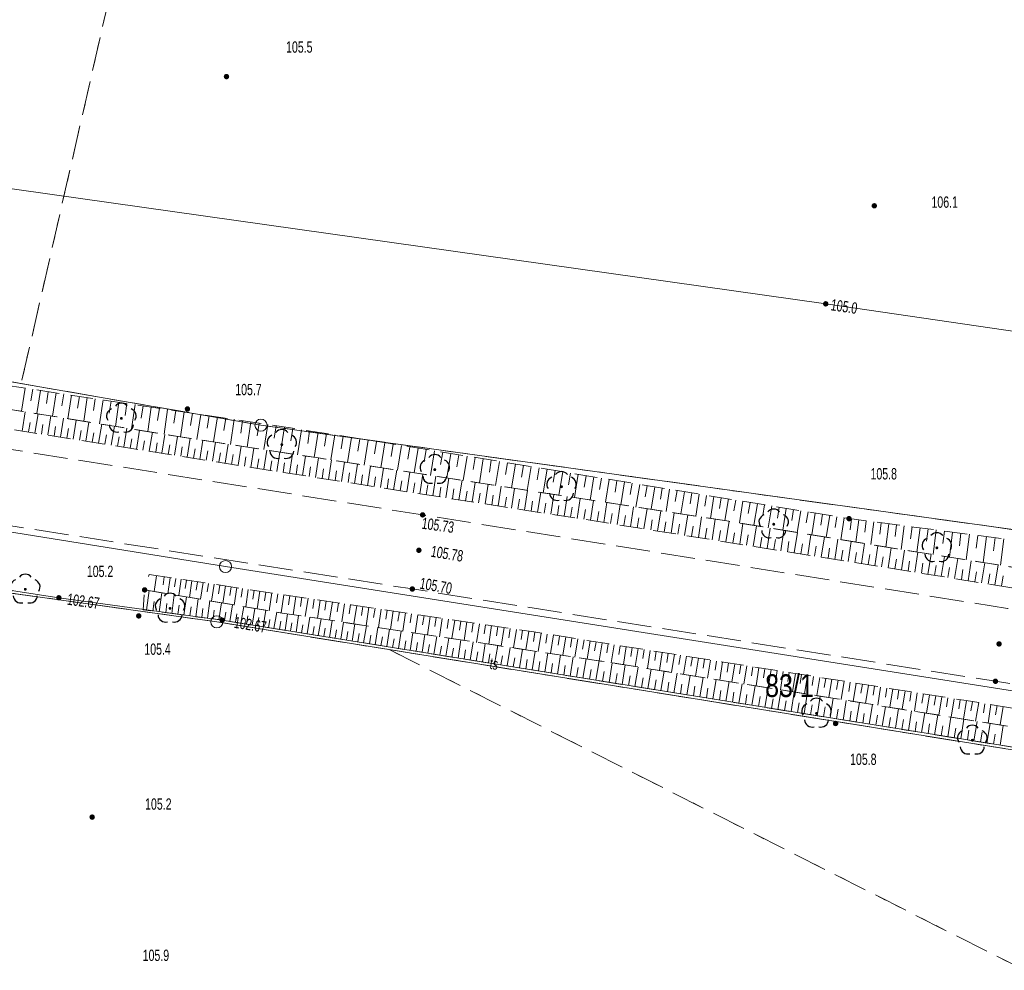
# Model space of a CAD drawing. Header units: inches. Extents: x 6497603 to 6502483, y 5925790 to 5934357.
# Tile 27 of 256: x 6499818 to 6499883, y 5926290 to 5926353. Entities that reach past the tile are written whole.
import ezdxf
from ezdxf.enums import TextEntityAlignment as Align

# ---------------------------------------------------------------- set-up
doc = ezdxf.new("R2010")
doc.units = ezdxf.units.IN
doc.header["$MEASUREMENT"] = 0
for name, pattern in [('1.5_0.75', [2.25, 1.5, -0.75]), ('2.25_0.75', [3, 2.25, -0.75]), ('219-1000', [0, 0]), ('egkk-1000', [3, 2.25, -0.75]), ('egug-1000', [1.5, 0.75, -0.75])]:
    doc.linetypes.add(name, pattern=pattern)
for name, color, linetype in [('000 Inne (niezydentyfikowane)', 7, 'Continuous'), ('202-punkt graniczny', 7, 'Continuous'), ('211-numer działki ewidencyjnej', 7, 'Continuous'), ('217-kontur klasyfikacyjny', 7, 'Continuous'), ('218-kontur użytku gruntowego', 7, 'Continuous'), ('219-działka ewidencyjna', 7, 'Continuous'), ('drzewo liściaste', 7, 'Continuous'), ('jezdnia', 7, 'Continuous'), ('pikieta naturalna', 7, 'Continuous'), ('pikieta naturalna-Atr2', 7, 'Continuous'), ('pikieta sztuczna', 7, 'Continuous'), ('pikieta sztuczna-Atr2', 7, 'Continuous'), ('przewód telekomunikacyjny podziemny', 7, 'Continuous'), ('przewód telekomunikacyjny podziemny-Atr1', 7, 'Continuous'), ('rzędna', 7, 'Continuous'), ('rzędna-Atr2', 7, 'Continuous'), ('skarpa nieumocniona', 7, 'Continuous')]:
    doc.layers.add(name, color=color, linetype=linetype)
doc.styles.get("Standard").update_dxf_attribs({"font": 'arial.ttf'})

# ---------------------------------------------------------------- blocks, each defined once
blk = doc.blocks.new('202')
at = {"color": 0, "linetype": 'Continuous', "lineweight": 0}
blk.add_circle((0, 0), 0.4, dxfattribs=at)
blk = doc.blocks.new('OP021')
at = {"linetype": 'Continuous', "lineweight": 13}
h = blk.add_hatch(color=0, dxfattribs=at)
edge = h.paths.add_edge_path()
edge.add_arc((0, 0), 0.1, 0, 360)
at = {"color": 0, "linetype": 'Continuous', "lineweight": -3}
for centre, start, end in [((0, 0.5), 38.316, 141.684), ((-0.476, 0.154), 110.388, 213.756), ((0.476, 0.154), 326.244, 69.612), ((-0.294, -0.404), 182.272, 285.64), ((0.294, -0.404), 254.36, 357.728), ((0.294, -0.404), 254.36, 357.728)]:
    blk.add_arc(centre, 0.5, start, end, dxfattribs=at)
blk = doc.blocks.new('PW01')
at = {"linetype": 'Continuous', "lineweight": 13}
h = blk.add_hatch(color=0, dxfattribs=at)
edge = h.paths.add_edge_path()
edge.add_arc((0, 0), 0.18, 0, 360)

msp = doc.modelspace()

# ---------------------------------------------------------------- linework, layer by layer
at = {"layer": '000 Inne (niezydentyfikowane)', "color": 7, "linetype": 'Continuous', "lineweight": 18, "flags": 128}
for points in [[(6499817.87, 5926328.61), (6499817.64, 5926327.08)], [(6499818.38, 5926328.53), (6499818.26, 5926327.76)], [(6499818.89, 5926328.45), (6499818.66, 5926326.92)], [(6499819.4, 5926328.37), (6499819.29, 5926327.6)], [(6499819.92, 5926328.3), (6499819.68, 5926326.75)], [(6499820.43, 5926328.22), (6499820.31, 5926327.44)], [(6499820.95, 5926328.14), (6499820.71, 5926326.58)], [(6499821.47, 5926328.06), (6499821.35, 5926327.28)], [(6499821.99, 5926327.98), (6499821.75, 5926326.42)], [(6499822.51, 5926327.91), (6499822.39, 5926327.12)], [(6499823.03, 5926327.83), (6499822.8, 5926326.25)], [(6499823.56, 5926327.75), (6499823.44, 5926326.96)], [(6499824.08, 5926327.67), (6499823.85, 5926326.08)], [(6499824.61, 5926327.59), (6499824.5, 5926326.79)], [(6499825.15, 5926327.52), (6499824.91, 5926325.91)], [(6499825.68, 5926327.44), (6499825.56, 5926326.63)], [(6499826.22, 5926327.36), (6499825.98, 5926325.74)], [(6499817.69, 5926325.77), (6499817.89, 5926327.04)], [(6499818.53, 5926325.64), (6499818.73, 5926326.9)], [(6499819.37, 5926325.51), (6499819.58, 5926326.77)], [(6499826.76, 5926327.28), (6499826.64, 5926326.46)], [(6499827.3, 5926327.2), (6499827.06, 5926325.56)], [(6499827.84, 5926327.12), (6499827.72, 5926326.3)], [(6499828.39, 5926327.03), (6499828.15, 5926325.39)], [(6499828.94, 5926326.95), (6499828.82, 5926326.13)], [(6499829.49, 5926326.87), (6499829.24, 5926325.22)], [(6499830.04, 5926326.79), (6499829.92, 5926325.96)], [(6499830.59, 5926326.71), (6499830.34, 5926325.05)], [(6499818.11, 5926325.71), (6499818.21, 5926326.34)], [(6499818.95, 5926325.57), (6499819.05, 5926326.2)], [(6499819.79, 5926325.44), (6499819.89, 5926326.07)], [(6499820.21, 5926325.37), (6499820.42, 5926326.63)], [(6499821.05, 5926325.24), (6499821.26, 5926326.5)], [(6499821.9, 5926325.1), (6499822.1, 5926326.36)], [(6499822.73, 5926324.97), (6499822.94, 5926326.23)], [(6499823.57, 5926324.83), (6499823.78, 5926326.09)], [(6499831.14, 5926326.63), (6499831.02, 5926325.8)], [(6499831.7, 5926326.55), (6499831.45, 5926324.88)], [(6499832.25, 5926326.46), (6499832.13, 5926325.63)], [(6499832.81, 5926326.38), (6499832.56, 5926324.71)], [(6499833.36, 5926326.3), (6499833.23, 5926325.46)], [(6499833.92, 5926326.21), (6499833.66, 5926324.54)], [(6499834.47, 5926326.12), (6499834.34, 5926325.29)], [(6499835.03, 5926326.04), (6499834.77, 5926324.37)], [(6499820.63, 5926325.3), (6499820.74, 5926325.93)], [(6499821.48, 5926325.17), (6499821.58, 5926325.8)], [(6499822.32, 5926325.03), (6499822.42, 5926325.66)], [(6499823.15, 5926324.9), (6499823.26, 5926325.53)], [(6499823.99, 5926324.77), (6499824.09, 5926325.39)], [(6499824.41, 5926324.7), (6499824.61, 5926325.96)], [(6499825.25, 5926324.56), (6499825.45, 5926325.82)], [(6499826.09, 5926324.43), (6499826.29, 5926325.69)], [(6499826.92, 5926324.3), (6499827.12, 5926325.55)], [(6499827.76, 5926324.17), (6499827.95, 5926325.42)], [(6499835.58, 5926325.95), (6499835.45, 5926325.12)], [(6499836.14, 5926325.86), (6499835.88, 5926324.2)], [(6499836.69, 5926325.78), (6499836.56, 5926324.95)], [(6499837.25, 5926325.69), (6499836.99, 5926324.03)], [(6499837.8, 5926325.61), (6499837.67, 5926324.78)], [(6499838.35, 5926325.52), (6499838.09, 5926323.86)], [(6499838.9, 5926325.43), (6499838.78, 5926324.6)], [(6499839.46, 5926325.35), (6499839.2, 5926323.69)], [(6499824.83, 5926324.63), (6499824.93, 5926325.26)], [(6499825.67, 5926324.5), (6499825.77, 5926325.13)], [(6499826.51, 5926324.37), (6499826.6, 5926324.99)], [(6499827.34, 5926324.23), (6499827.44, 5926324.86)], [(6499828.17, 5926324.1), (6499828.27, 5926324.73)], [(6499828.59, 5926324.04), (6499828.79, 5926325.29)], [(6499829.43, 5926323.9), (6499829.63, 5926325.16)], [(6499830.27, 5926323.77), (6499830.47, 5926325.03)], [(6499831.11, 5926323.64), (6499831.31, 5926324.9)], [(6499831.96, 5926323.51), (6499832.16, 5926324.77)], [(6499840.01, 5926325.26), (6499839.88, 5926324.43)], [(6499840.56, 5926325.17), (6499840.3, 5926323.52)], [(6499841.11, 5926325.09), (6499840.98, 5926324.26)], [(6499841.66, 5926325), (6499841.4, 5926323.35)], [(6499842.21, 5926324.91), (6499842.08, 5926324.09)], [(6499842.76, 5926324.82), (6499842.49, 5926323.18)], [(6499843.31, 5926324.73), (6499843.18, 5926323.91)], [(6499829.01, 5926323.97), (6499829.11, 5926324.6)], [(6499829.85, 5926323.84), (6499829.95, 5926324.47)], [(6499830.69, 5926323.71), (6499830.79, 5926324.34)], [(6499831.53, 5926323.57), (6499831.63, 5926324.21)], [(6499832.38, 5926323.44), (6499832.48, 5926324.07)], [(6499832.8, 5926323.37), (6499833, 5926324.64)], [(6499833.65, 5926323.24), (6499833.85, 5926324.51)], [(6499834.51, 5926323.1), (6499834.71, 5926324.38)], [(6499835.36, 5926322.97), (6499835.56, 5926324.25)], [(6499836.22, 5926322.83), (6499836.42, 5926324.12)], [(6499843.86, 5926324.64), (6499843.59, 5926323.01)], [(6499844.4, 5926324.55), (6499844.27, 5926323.74)], [(6499844.94, 5926324.47), (6499844.68, 5926322.84)], [(6499845.49, 5926324.38), (6499845.35, 5926323.57)], [(6499846.03, 5926324.29), (6499845.76, 5926322.67)], [(6499846.56, 5926324.2), (6499846.43, 5926323.4)], [(6499847.1, 5926324.11), (6499846.84, 5926322.51)], [(6499833.23, 5926323.31), (6499833.33, 5926323.94)], [(6499834.08, 5926323.17), (6499834.18, 5926323.81)], [(6499834.93, 5926323.04), (6499835.03, 5926323.68)], [(6499835.79, 5926322.9), (6499835.89, 5926323.54)], [(6499836.65, 5926322.77), (6499836.75, 5926323.41)], [(6499837.08, 5926322.7), (6499837.28, 5926323.99)], [(6499837.94, 5926322.57), (6499838.14, 5926323.86)], [(6499838.8, 5926322.43), (6499839, 5926323.72)], [(6499839.66, 5926322.3), (6499839.86, 5926323.59)], [(6499840.52, 5926322.16), (6499840.72, 5926323.46)], [(6499847.64, 5926324.02), (6499847.51, 5926323.22)], [(6499848.17, 5926323.94), (6499847.91, 5926322.34)], [(6499848.7, 5926323.85), (6499848.57, 5926323.05)], [(6499849.23, 5926323.76), (6499848.97, 5926322.18)], [(6499849.76, 5926323.68), (6499849.63, 5926322.89)], [(6499850.29, 5926323.59), (6499850.03, 5926322.01)], [(6499850.82, 5926323.5), (6499850.69, 5926322.72)], [(6499851.34, 5926323.42), (6499851.08, 5926321.85)], [(6499837.51, 5926322.63), (6499837.61, 5926323.28)], [(6499838.37, 5926322.5), (6499838.47, 5926323.14)], [(6499839.23, 5926322.36), (6499839.33, 5926323.01)], [(6499840.09, 5926322.23), (6499840.19, 5926322.88)], [(6499840.95, 5926322.1), (6499841.05, 5926322.74)], [(6499841.38, 5926322.03), (6499841.58, 5926323.32)], [(6499842.24, 5926321.89), (6499842.45, 5926323.19)], [(6499843.11, 5926321.76), (6499843.31, 5926323.05)], [(6499843.97, 5926321.63), (6499844.17, 5926322.92)], [(6499844.84, 5926321.49), (6499845.04, 5926322.79)], [(6499851.86, 5926323.33), (6499851.74, 5926322.55)], [(6499852.39, 5926323.25), (6499852.13, 5926321.69)], [(6499852.91, 5926323.16), (6499852.78, 5926322.39)], [(6499853.42, 5926323.08), (6499853.17, 5926321.53)], [(6499853.94, 5926322.99), (6499853.81, 5926322.22)], [(6499854.45, 5926322.91), (6499854.2, 5926321.37)], [(6499854.97, 5926322.82), (6499854.84, 5926322.06)], [(6499855.48, 5926322.74), (6499855.23, 5926321.21)], [(6499841.81, 5926321.96), (6499841.91, 5926322.61)], [(6499842.68, 5926321.83), (6499842.78, 5926322.47)], [(6499843.54, 5926321.69), (6499843.64, 5926322.34)], [(6499844.4, 5926321.56), (6499844.5, 5926322.21)], [(6499845.7, 5926321.36), (6499845.9, 5926322.65)], [(6499846.56, 5926321.22), (6499846.77, 5926322.52)], [(6499847.43, 5926321.09), (6499847.63, 5926322.38)], [(6499848.3, 5926320.95), (6499848.5, 5926322.25)], [(6499849.16, 5926320.82), (6499849.36, 5926322.12)], [(6499855.99, 5926322.66), (6499855.86, 5926321.9)], [(6499856.49, 5926322.57), (6499856.25, 5926321.06)], [(6499857, 5926322.49), (6499856.88, 5926321.74)], [(6499857.5, 5926322.41), (6499857.26, 5926320.9)], [(6499858.01, 5926322.33), (6499857.88, 5926321.58)], [(6499858.51, 5926322.24), (6499858.26, 5926320.75)], [(6499859.01, 5926322.16), (6499858.88, 5926321.42)], [(6499845.27, 5926321.42), (6499845.37, 5926322.07)], [(6499846.13, 5926321.29), (6499846.23, 5926321.94)], [(6499847, 5926321.15), (6499847.1, 5926321.8)], [(6499847.86, 5926321.02), (6499847.96, 5926321.67)], [(6499848.73, 5926320.88), (6499848.83, 5926321.53)], [(6499850.03, 5926320.68), (6499850.23, 5926321.98)], [(6499850.9, 5926320.55), (6499851.1, 5926321.85)], [(6499851.76, 5926320.41), (6499851.97, 5926321.71)], [(6499852.63, 5926320.28), (6499852.84, 5926321.58)], [(6499853.51, 5926320.14), (6499853.71, 5926321.45)], [(6499859.5, 5926322.08), (6499859.26, 5926320.6)], [(6499860, 5926322), (6499859.88, 5926321.26)], [(6499860.49, 5926321.92), (6499860.25, 5926320.45)], [(6499860.98, 5926321.84), (6499860.86, 5926321.11)], [(6499861.47, 5926321.76), (6499861.23, 5926320.3)], [(6499861.96, 5926321.68), (6499861.84, 5926320.95)], [(6499862.45, 5926321.6), (6499862.21, 5926320.15)], [(6499862.93, 5926321.52), (6499862.81, 5926320.8)], [(6499863.42, 5926321.44), (6499863.18, 5926320)], [(6499849.6, 5926320.75), (6499849.7, 5926321.4)], [(6499850.46, 5926320.61), (6499850.56, 5926321.26)], [(6499851.33, 5926320.48), (6499851.43, 5926321.13)], [(6499852.2, 5926320.34), (6499852.3, 5926321)], [(6499853.07, 5926320.21), (6499853.17, 5926320.86)], [(6499854.38, 5926320), (6499854.58, 5926321.31)], [(6499855.25, 5926319.87), (6499855.46, 5926321.18)], [(6499856.13, 5926319.73), (6499856.34, 5926321.04)], [(6499857.01, 5926319.59), (6499857.22, 5926320.91)], [(6499863.9, 5926321.36), (6499863.78, 5926320.64)], [(6499864.38, 5926321.28), (6499864.14, 5926319.85)], [(6499864.86, 5926321.21), (6499864.74, 5926320.49)], [(6499865.33, 5926321.13), (6499865.1, 5926319.7)], [(6499865.81, 5926321.05), (6499865.69, 5926320.33)], [(6499866.29, 5926320.97), (6499866.05, 5926319.54)], [(6499866.77, 5926320.89), (6499866.65, 5926320.18)], [(6499867.25, 5926320.82), (6499867.01, 5926319.38)], [(6499853.94, 5926320.07), (6499854.04, 5926320.73)], [(6499854.82, 5926319.94), (6499854.92, 5926320.59)], [(6499855.69, 5926319.8), (6499855.8, 5926320.45)], [(6499856.57, 5926319.66), (6499856.68, 5926320.32)], [(6499857.46, 5926319.52), (6499857.56, 5926320.18)], [(6499857.9, 5926319.44), (6499858.11, 5926320.77)], [(6499858.79, 5926319.3), (6499859, 5926320.64)], [(6499859.68, 5926319.16), (6499859.9, 5926320.5)], [(6499860.58, 5926319.02), (6499860.79, 5926320.36)], [(6499861.48, 5926318.87), (6499861.7, 5926320.23)], [(6499867.72, 5926320.74), (6499867.61, 5926320.02)], [(6499868.2, 5926320.66), (6499867.97, 5926319.22)], [(6499868.68, 5926320.58), (6499868.56, 5926319.86)], [(6499869.16, 5926320.5), (6499868.92, 5926319.07)], [(6499869.64, 5926320.42), (6499869.52, 5926319.71)], [(6499870.12, 5926320.35), (6499869.88, 5926318.91)], [(6499870.59, 5926320.27), (6499870.48, 5926319.55)], [(6499871.07, 5926320.19), (6499870.84, 5926318.75)], [(6499858.34, 5926319.37), (6499858.45, 5926320.04)], [(6499859.24, 5926319.23), (6499859.34, 5926319.9)], [(6499860.13, 5926319.09), (6499860.24, 5926319.76)], [(6499861.03, 5926318.95), (6499861.14, 5926319.62)], [(6499861.93, 5926318.8), (6499862.04, 5926319.48)], [(6499862.39, 5926318.73), (6499862.6, 5926320.09)], [(6499863.29, 5926318.58), (6499863.51, 5926319.95)], [(6499864.21, 5926318.44), (6499864.42, 5926319.81)], [(6499865.12, 5926318.29), (6499865.33, 5926319.66)], [(6499866.02, 5926318.15), (6499866.24, 5926319.51)], [(6499871.55, 5926320.11), (6499871.43, 5926319.39)], [(6499872.03, 5926320.03), (6499871.8, 5926318.59)], [(6499872.51, 5926319.96), (6499872.42, 5926319.23)], [(6499872.99, 5926319.9), (6499872.8, 5926318.43)], [(6499873.48, 5926319.83), (6499873.39, 5926319.09)], [(6499873.98, 5926319.77), (6499873.78, 5926318.27)], [(6499874.47, 5926319.7), (6499874.38, 5926318.95)], [(6499874.98, 5926319.64), (6499874.78, 5926318.1)], [(6499875.49, 5926319.57), (6499875.39, 5926318.8)], [(6499876, 5926319.51), (6499875.8, 5926317.94)], [(6499862.84, 5926318.66), (6499862.95, 5926319.34)], [(6499863.75, 5926318.51), (6499863.86, 5926319.19)], [(6499864.66, 5926318.37), (6499864.77, 5926319.05)], [(6499865.57, 5926318.22), (6499865.68, 5926318.9)], [(6499866.93, 5926318), (6499867.14, 5926319.36)], [(6499867.83, 5926317.86), (6499868.04, 5926319.21)], [(6499868.72, 5926317.72), (6499868.94, 5926319.06)], [(6499869.62, 5926317.57), (6499869.83, 5926318.92)], [(6499876.52, 5926319.44), (6499876.42, 5926318.65)], [(6499877.05, 5926319.37), (6499876.84, 5926317.77)], [(6499877.58, 5926319.3), (6499877.48, 5926318.49)], [(6499878.12, 5926319.23), (6499877.91, 5926317.6)], [(6499878.66, 5926319.16), (6499878.55, 5926318.34)], [(6499879.2, 5926319.09), (6499878.99, 5926317.43)], [(6499879.75, 5926319.02), (6499879.65, 5926318.18)], [(6499880.31, 5926318.95), (6499880.09, 5926317.26)], [(6499880.87, 5926318.87), (6499880.76, 5926318.02)], [(6499866.47, 5926318.08), (6499866.58, 5926318.75)], [(6499867.38, 5926317.93), (6499867.48, 5926318.61)], [(6499868.28, 5926317.79), (6499868.38, 5926318.46)], [(6499869.17, 5926317.65), (6499869.28, 5926318.32)], [(6499870.51, 5926317.43), (6499870.73, 5926318.77)], [(6499871.4, 5926317.29), (6499871.61, 5926318.62)], [(6499872.29, 5926317.15), (6499872.5, 5926318.48)], [(6499873.17, 5926317.01), (6499873.38, 5926318.33)], [(6499874.05, 5926316.87), (6499874.26, 5926318.19)], [(6499881.44, 5926318.8), (6499881.21, 5926317.08)], [(6499882.01, 5926318.73), (6499881.9, 5926317.86)], [(6499882.58, 5926318.65), (6499882.36, 5926316.9)], [(6499870.07, 5926317.5), (6499870.17, 5926318.17)], [(6499870.96, 5926317.36), (6499871.06, 5926318.03)], [(6499871.84, 5926317.22), (6499871.95, 5926317.89)], [(6499872.73, 5926317.08), (6499872.84, 5926317.74)], [(6499873.61, 5926316.94), (6499873.72, 5926317.6)], [(6499874.93, 5926316.73), (6499875.14, 5926318.04)], [(6499875.81, 5926316.59), (6499876.02, 5926317.9)], [(6499876.69, 5926316.44), (6499876.9, 5926317.76)], [(6499877.57, 5926316.3), (6499877.78, 5926317.62)], [(6499874.49, 5926316.8), (6499874.6, 5926317.46)], [(6499875.37, 5926316.66), (6499875.48, 5926317.31)], [(6499876.25, 5926316.52), (6499876.35, 5926317.17)], [(6499877.13, 5926316.37), (6499877.23, 5926317.03)], [(6499878.01, 5926316.23), (6499878.12, 5926316.89)], [(6499878.45, 5926316.16), (6499878.66, 5926317.48)], [(6499879.33, 5926316.02), (6499879.55, 5926317.34)], [(6499880.22, 5926315.88), (6499880.43, 5926317.2)], [(6499881.11, 5926315.73), (6499881.32, 5926317.06)], [(6499881.99, 5926315.59), (6499882.21, 5926316.92)], [(6499878.89, 5926316.09), (6499879, 5926316.75)], [(6499879.78, 5926315.95), (6499879.88, 5926316.61)], [(6499880.66, 5926315.8), (6499880.77, 5926316.47)], [(6499881.55, 5926315.66), (6499881.66, 5926316.33)], [(6499826.57, 5926316.21), (6499826.42, 5926315.16)], [(6499827.08, 5926316.13), (6499827, 5926315.6)], [(6499827.47, 5926316.07), (6499827.32, 5926315.01)], [(6499827.84, 5926316.02), (6499827.76, 5926315.48)], [(6499828.19, 5926315.97), (6499828.03, 5926314.89)], [(6499828.55, 5926315.91), (6499828.47, 5926315.37)], [(6499828.91, 5926315.86), (6499828.75, 5926314.77)], [(6499829.27, 5926315.8), (6499829.19, 5926315.26)], [(6499829.64, 5926315.75), (6499829.47, 5926314.65)], [(6499830, 5926315.7), (6499829.92, 5926315.14)], [(6499830.37, 5926315.64), (6499830.21, 5926314.53)], [(6499830.74, 5926315.59), (6499830.66, 5926315.02)], [(6499882.44, 5926315.52), (6499882.55, 5926316.19)], [(6499825.9, 5926313.92), (6499826.07, 5926315.22)], [(6499826.75, 5926313.81), (6499826.91, 5926315.08)], [(6499827.58, 5926313.71), (6499827.74, 5926314.94)], [(6499831.12, 5926315.53), (6499830.95, 5926314.4)], [(6499831.49, 5926315.47), (6499831.41, 5926314.91)], [(6499831.87, 5926315.42), (6499831.7, 5926314.27)], [(6499832.25, 5926315.36), (6499832.16, 5926314.79)], [(6499832.63, 5926315.3), (6499832.46, 5926314.15)], [(6499833.02, 5926315.25), (6499832.93, 5926314.66)], [(6499833.4, 5926315.19), (6499833.23, 5926314.02)], [(6499833.79, 5926315.13), (6499833.71, 5926314.54)], [(6499834.18, 5926315.07), (6499834.01, 5926313.89)], [(6499834.58, 5926315.01), (6499834.49, 5926314.42)], [(6499834.98, 5926314.95), (6499834.8, 5926313.75)], [(6499826.33, 5926313.87), (6499826.41, 5926314.51)], [(6499827.17, 5926313.76), (6499827.25, 5926314.38)], [(6499828.38, 5926313.6), (6499828.54, 5926314.81)], [(6499829.16, 5926313.5), (6499829.32, 5926314.68)], [(6499829.93, 5926313.4), (6499830.08, 5926314.55)], [(6499830.68, 5926313.3), (6499830.86, 5926314.42)], [(6499831.42, 5926313.19), (6499831.59, 5926314.29)], [(6499835.38, 5926314.9), (6499835.29, 5926314.29)], [(6499835.78, 5926314.84), (6499835.6, 5926313.63)], [(6499836.18, 5926314.78), (6499836.09, 5926314.17)], [(6499836.58, 5926314.72), (6499836.4, 5926313.51)], [(6499836.98, 5926314.66), (6499836.89, 5926314.05)], [(6499837.38, 5926314.6), (6499837.2, 5926313.39)], [(6499837.78, 5926314.54), (6499837.69, 5926313.93)], [(6499838.19, 5926314.48), (6499838.01, 5926313.27)], [(6499838.59, 5926314.42), (6499838.5, 5926313.81)], [(6499838.99, 5926314.36), (6499838.81, 5926313.15)], [(6499839.39, 5926314.3), (6499839.3, 5926313.69)], [(6499827.98, 5926313.65), (6499828.06, 5926314.26)], [(6499828.77, 5926313.55), (6499828.85, 5926314.15)], [(6499829.55, 5926313.45), (6499829.62, 5926314.03)], [(6499830.31, 5926313.35), (6499830.38, 5926313.92)], [(6499831.05, 5926313.24), (6499831.14, 5926313.8)], [(6499831.78, 5926313.13), (6499831.87, 5926313.68)], [(6499832.15, 5926313.07), (6499832.33, 5926314.17)], [(6499832.88, 5926312.95), (6499833.06, 5926314.05)], [(6499833.61, 5926312.83), (6499833.79, 5926313.92)], [(6499834.33, 5926312.72), (6499834.51, 5926313.8)], [(6499835.06, 5926312.6), (6499835.23, 5926313.69)], [(6499839.8, 5926314.24), (6499839.62, 5926313.03)], [(6499840.2, 5926314.18), (6499840.11, 5926313.57)], [(6499840.6, 5926314.12), (6499840.42, 5926312.9)], [(6499841.01, 5926314.06), (6499840.92, 5926313.45)], [(6499841.41, 5926314), (6499841.23, 5926312.78)], [(6499841.82, 5926313.94), (6499841.73, 5926313.33)], [(6499842.22, 5926313.88), (6499842.04, 5926312.66)], [(6499842.62, 5926313.82), (6499842.53, 5926313.21)], [(6499843.03, 5926313.75), (6499842.85, 5926312.54)], [(6499843.43, 5926313.69), (6499843.34, 5926313.09)], [(6499843.84, 5926313.63), (6499843.66, 5926312.42)], [(6499832.52, 5926313.01), (6499832.61, 5926313.56)], [(6499833.25, 5926312.89), (6499833.33, 5926313.44)], [(6499833.97, 5926312.77), (6499834.06, 5926313.32)], [(6499834.7, 5926312.66), (6499834.78, 5926313.2)], [(6499835.42, 5926312.54), (6499835.51, 5926313.09)], [(6499835.79, 5926312.48), (6499835.96, 5926313.58)], [(6499836.15, 5926312.42), (6499836.24, 5926312.97)], [(6499836.52, 5926312.37), (6499836.7, 5926313.47)], [(6499837.26, 5926312.25), (6499837.44, 5926313.35)], [(6499838, 5926312.13), (6499838.18, 5926313.24)], [(6499838.75, 5926312.01), (6499838.93, 5926313.13)], [(6499839.5, 5926311.89), (6499839.68, 5926313.02)], [(6499844.25, 5926313.57), (6499844.16, 5926312.96)], [(6499844.65, 5926313.51), (6499844.47, 5926312.3)], [(6499845.06, 5926313.45), (6499844.97, 5926312.84)], [(6499845.46, 5926313.39), (6499845.28, 5926312.17)], [(6499845.87, 5926313.33), (6499845.78, 5926312.72)], [(6499846.28, 5926313.27), (6499846.09, 5926312.05)], [(6499846.68, 5926313.21), (6499846.59, 5926312.6)], [(6499847.09, 5926313.15), (6499846.91, 5926311.93)], [(6499847.5, 5926313.09), (6499847.41, 5926312.48)], [(6499847.91, 5926313.03), (6499847.72, 5926311.8)], [(6499848.31, 5926312.97), (6499848.22, 5926312.36)], [(6499836.89, 5926312.31), (6499836.98, 5926312.86)], [(6499837.63, 5926312.19), (6499837.72, 5926312.74)], [(6499838.37, 5926312.07), (6499838.46, 5926312.63)], [(6499839.12, 5926311.95), (6499839.21, 5926312.51)], [(6499839.88, 5926311.83), (6499839.97, 5926312.39)], [(6499840.26, 5926311.77), (6499840.44, 5926312.9)], [(6499841.02, 5926311.64), (6499841.2, 5926312.79)], [(6499841.79, 5926311.52), (6499841.97, 5926312.67)], [(6499842.56, 5926311.4), (6499842.75, 5926312.55)], [(6499843.34, 5926311.27), (6499843.52, 5926312.44)], [(6499844.12, 5926311.15), (6499844.31, 5926312.32)], [(6499848.72, 5926312.91), (6499848.54, 5926311.68)], [(6499849.13, 5926312.85), (6499849.04, 5926312.23)], [(6499849.54, 5926312.79), (6499849.36, 5926311.56)], [(6499849.95, 5926312.72), (6499849.86, 5926312.11)], [(6499850.36, 5926312.66), (6499850.17, 5926311.44)], [(6499850.76, 5926312.6), (6499850.67, 5926311.99)], [(6499851.17, 5926312.54), (6499850.99, 5926311.31)], [(6499851.58, 5926312.48), (6499851.49, 5926311.87)], [(6499851.99, 5926312.41), (6499851.8, 5926311.19)], [(6499852.4, 5926312.35), (6499852.3, 5926311.74)], [(6499840.64, 5926311.7), (6499840.73, 5926312.27)], [(6499841.4, 5926311.58), (6499841.5, 5926312.16)], [(6499842.17, 5926311.46), (6499842.27, 5926312.04)], [(6499842.95, 5926311.33), (6499843.04, 5926311.91)], [(6499843.73, 5926311.21), (6499843.82, 5926311.79)], [(6499844.51, 5926311.08), (6499844.61, 5926311.67)], [(6499844.91, 5926311.02), (6499845.1, 5926312.2)], [(6499845.7, 5926310.89), (6499845.89, 5926312.08)], [(6499846.5, 5926310.76), (6499846.69, 5926311.96)], [(6499847.3, 5926310.63), (6499847.49, 5926311.84)], [(6499848.11, 5926310.51), (6499848.3, 5926311.72)], [(6499852.81, 5926312.29), (6499852.61, 5926311.07)], [(6499853.21, 5926312.22), (6499853.12, 5926311.61)], [(6499853.62, 5926312.16), (6499853.43, 5926310.95)], [(6499854.02, 5926312.09), (6499853.93, 5926311.49)], [(6499854.43, 5926312.03), (6499854.23, 5926310.82)], [(6499854.83, 5926311.96), (6499854.73, 5926311.36)], [(6499855.23, 5926311.9), (6499855.04, 5926310.7)], [(6499855.63, 5926311.84), (6499855.53, 5926311.24)], [(6499856.03, 5926311.77), (6499855.84, 5926310.58)], [(6499856.42, 5926311.71), (6499856.33, 5926311.12)], [(6499845.3, 5926310.96), (6499845.4, 5926311.55)], [(6499846.1, 5926310.83), (6499846.19, 5926311.42)], [(6499846.9, 5926310.7), (6499846.99, 5926311.3)], [(6499847.7, 5926310.57), (6499847.8, 5926311.17)], [(6499848.51, 5926310.44), (6499848.61, 5926311.05)], [(6499848.92, 5926310.37), (6499849.12, 5926311.59)], [(6499849.74, 5926310.24), (6499849.94, 5926311.47)], [(6499850.56, 5926310.11), (6499850.76, 5926311.35)], [(6499851.39, 5926309.98), (6499851.59, 5926311.22)], [(6499852.23, 5926309.84), (6499852.43, 5926311.1)], [(6499856.82, 5926311.65), (6499856.63, 5926310.46)], [(6499857.22, 5926311.58), (6499857.12, 5926310.99)], [(6499857.62, 5926311.52), (6499857.43, 5926310.33)], [(6499858.01, 5926311.46), (6499857.92, 5926310.86)], [(6499858.41, 5926311.4), (6499858.22, 5926310.2)], [(6499858.81, 5926311.33), (6499858.71, 5926310.73)], [(6499859.21, 5926311.27), (6499859.02, 5926310.07)], [(6499859.6, 5926311.21), (6499859.51, 5926310.61)], [(6499860, 5926311.14), (6499859.81, 5926309.95)], [(6499860.4, 5926311.08), (6499860.31, 5926310.48)], [(6499860.8, 5926311.02), (6499860.61, 5926309.82)], [(6499849.33, 5926310.31), (6499849.43, 5926310.92)], [(6499850.15, 5926310.18), (6499850.25, 5926310.79)], [(6499850.98, 5926310.04), (6499851.08, 5926310.66)], [(6499851.81, 5926309.91), (6499851.91, 5926310.53)], [(6499852.65, 5926309.78), (6499852.75, 5926310.4)], [(6499853.07, 5926309.71), (6499853.27, 5926310.97)], [(6499853.91, 5926309.57), (6499854.12, 5926310.84)], [(6499854.76, 5926309.44), (6499854.97, 5926310.71)], [(6499855.62, 5926309.3), (6499855.83, 5926310.58)], [(6499856.48, 5926309.16), (6499856.68, 5926310.45)], [(6499861.2, 5926310.95), (6499861.1, 5926310.35)], [(6499861.6, 5926310.89), (6499861.41, 5926309.69)], [(6499862, 5926310.83), (6499861.9, 5926310.23)], [(6499862.39, 5926310.76), (6499862.2, 5926309.56)], [(6499862.79, 5926310.7), (6499862.7, 5926310.1)], [(6499863.19, 5926310.63), (6499863, 5926309.44)], [(6499863.59, 5926310.57), (6499863.5, 5926309.97)], [(6499863.99, 5926310.51), (6499863.8, 5926309.31)], [(6499864.39, 5926310.44), (6499864.3, 5926309.84)], [(6499864.79, 5926310.38), (6499864.6, 5926309.18)], [(6499853.49, 5926309.64), (6499853.59, 5926310.27)], [(6499854.34, 5926309.5), (6499854.44, 5926310.14)], [(6499855.19, 5926309.37), (6499855.29, 5926310.01)], [(6499856.05, 5926309.23), (6499856.15, 5926309.87)], [(6499856.91, 5926309.09), (6499857.01, 5926309.74)], [(6499857.34, 5926309.02), (6499857.54, 5926310.31)], [(6499858.19, 5926308.89), (6499858.4, 5926310.17)], [(6499859.05, 5926308.75), (6499859.26, 5926310.04)], [(6499859.91, 5926308.61), (6499860.12, 5926309.9)], [(6499860.77, 5926308.47), (6499860.98, 5926309.76)], [(6499865.19, 5926310.32), (6499865.1, 5926309.72)], [(6499865.59, 5926310.25), (6499865.4, 5926309.05)], [(6499865.99, 5926310.19), (6499865.9, 5926309.59)], [(6499866.39, 5926310.13), (6499866.2, 5926308.92)], [(6499866.79, 5926310.06), (6499866.7, 5926309.46)], [(6499867.2, 5926310), (6499867, 5926308.8)], [(6499867.6, 5926309.94), (6499867.5, 5926309.33)], [(6499868, 5926309.87), (6499867.81, 5926308.67)], [(6499868.4, 5926309.81), (6499868.3, 5926309.21)], [(6499868.8, 5926309.74), (6499868.61, 5926308.54)], [(6499857.76, 5926308.95), (6499857.87, 5926309.6)], [(6499858.62, 5926308.82), (6499858.73, 5926309.46)], [(6499859.48, 5926308.68), (6499859.59, 5926309.32)], [(6499860.34, 5926308.54), (6499860.44, 5926309.18)], [(6499861.63, 5926308.33), (6499861.84, 5926309.62)], [(6499862.49, 5926308.2), (6499862.7, 5926309.49)], [(6499863.35, 5926308.06), (6499863.56, 5926309.35)], [(6499864.21, 5926307.92), (6499864.42, 5926309.21)], [(6499865.07, 5926307.78), (6499865.28, 5926309.07)], [(6499869.2, 5926309.68), (6499869.11, 5926309.08)], [(6499869.6, 5926309.62), (6499869.41, 5926308.41)], [(6499870.01, 5926309.55), (6499869.91, 5926308.95)], [(6499870.41, 5926309.49), (6499870.22, 5926308.28)], [(6499870.81, 5926309.42), (6499870.71, 5926308.82)], [(6499871.21, 5926309.36), (6499871.02, 5926308.15)], [(6499871.62, 5926309.3), (6499871.52, 5926308.69)], [(6499872.02, 5926309.23), (6499871.83, 5926308.02)], [(6499872.42, 5926309.17), (6499872.33, 5926308.56)], [(6499872.82, 5926309.1), (6499872.63, 5926307.89)], [(6499861.2, 5926308.4), (6499861.3, 5926309.05)], [(6499862.06, 5926308.26), (6499862.16, 5926308.91)], [(6499862.92, 5926308.13), (6499863.02, 5926308.77)], [(6499863.78, 5926307.99), (6499863.88, 5926308.63)], [(6499864.64, 5926307.85), (6499864.74, 5926308.5)], [(6499865.93, 5926307.64), (6499866.14, 5926308.93)], [(6499866.79, 5926307.5), (6499867, 5926308.8)], [(6499867.65, 5926307.37), (6499867.86, 5926308.66)], [(6499868.52, 5926307.23), (6499868.72, 5926308.52)], [(6499873.23, 5926309.04), (6499873.13, 5926308.44)], [(6499873.63, 5926308.98), (6499873.44, 5926307.77)], [(6499874.03, 5926308.91), (6499873.94, 5926308.31)], [(6499874.44, 5926308.85), (6499874.25, 5926307.64)], [(6499874.84, 5926308.78), (6499874.75, 5926308.18)], [(6499875.25, 5926308.72), (6499875.05, 5926307.51)], [(6499875.65, 5926308.66), (6499875.55, 5926308.05)], [(6499876.05, 5926308.59), (6499875.86, 5926307.38)], [(6499876.46, 5926308.53), (6499876.36, 5926307.92)], [(6499876.86, 5926308.46), (6499876.67, 5926307.25)], [(6499865.5, 5926307.71), (6499865.6, 5926308.36)], [(6499866.36, 5926307.57), (6499866.47, 5926308.22)], [(6499867.22, 5926307.44), (6499867.33, 5926308.08)], [(6499868.08, 5926307.3), (6499868.19, 5926307.94)], [(6499868.95, 5926307.16), (6499869.05, 5926307.81)], [(6499869.38, 5926307.09), (6499869.58, 5926308.38)], [(6499870.24, 5926306.95), (6499870.45, 5926308.24)], [(6499871.1, 5926306.81), (6499871.31, 5926308.11)], [(6499871.96, 5926306.67), (6499872.17, 5926307.97)], [(6499872.83, 5926306.54), (6499873.04, 5926307.83)], [(6499877.27, 5926308.4), (6499877.17, 5926307.79)], [(6499877.67, 5926308.33), (6499877.48, 5926307.12)], [(6499878.08, 5926308.27), (6499877.98, 5926307.66)], [(6499878.48, 5926308.21), (6499878.29, 5926306.99)], [(6499878.89, 5926308.14), (6499878.79, 5926307.53)], [(6499879.29, 5926308.08), (6499879.1, 5926306.86)], [(6499879.7, 5926308.01), (6499879.6, 5926307.4)], [(6499880.11, 5926307.95), (6499879.91, 5926306.73)], [(6499880.51, 5926307.88), (6499880.41, 5926307.27)], [(6499880.92, 5926307.82), (6499880.72, 5926306.6)], [(6499869.81, 5926307.02), (6499869.91, 5926307.67)], [(6499870.67, 5926306.88), (6499870.77, 5926307.53)], [(6499871.53, 5926306.74), (6499871.64, 5926307.39)], [(6499872.4, 5926306.6), (6499872.5, 5926307.25)], [(6499873.26, 5926306.47), (6499873.36, 5926307.11)], [(6499873.69, 5926306.4), (6499873.9, 5926307.69)], [(6499874.55, 5926306.26), (6499874.76, 5926307.55)], [(6499875.42, 5926306.12), (6499875.63, 5926307.42)], [(6499876.28, 5926305.98), (6499876.49, 5926307.28)], [(6499877.15, 5926305.84), (6499877.36, 5926307.14)], [(6499881.32, 5926307.75), (6499881.23, 5926307.14)], [(6499881.73, 5926307.69), (6499881.54, 5926306.47)], [(6499882.14, 5926307.62), (6499882.04, 5926307.01)], [(6499882.54, 5926307.56), (6499882.35, 5926306.34)], [(6499874.12, 5926306.33), (6499874.23, 5926306.98)], [(6499874.99, 5926306.19), (6499875.09, 5926306.84)], [(6499875.85, 5926306.05), (6499875.95, 5926306.7)], [(6499876.72, 5926305.91), (6499876.82, 5926306.56)], [(6499878.01, 5926305.7), (6499878.22, 5926307)], [(6499878.88, 5926305.56), (6499879.09, 5926306.86)], [(6499879.74, 5926305.43), (6499879.95, 5926306.72)], [(6499880.61, 5926305.29), (6499880.82, 5926306.58)], [(6499877.58, 5926305.77), (6499877.68, 5926306.42)], [(6499878.44, 5926305.63), (6499878.55, 5926306.28)], [(6499879.31, 5926305.49), (6499879.41, 5926306.14)], [(6499880.18, 5926305.36), (6499880.28, 5926306)], [(6499881.04, 5926305.22), (6499881.15, 5926305.87)], [(6499881.47, 5926305.15), (6499881.68, 5926306.45)], [(6499882.34, 5926305.01), (6499882.55, 5926306.31)], [(6499881.91, 5926305.08), (6499882.01, 5926305.73)]]:
    msp.add_lwpolyline(points, dxfattribs=at)
at = {"layer": '217-kontur klasyfikacyjny', "color": 3, "linetype": 'egkk-1000', "lineweight": 18, "flags": 128}
for points in [[(6499833.51, 5926398.59), (6499817.62, 5926328.91)], [(6499803.82, 5926331.3), (6499817.62, 5926328.91)], [(6499817.62, 5926328.91), (6499833.47, 5926326.16)], [(6499833.47, 5926326.16), (6499902.27, 5926316.61)], [(6499830.55, 5926313.16), (6499782.66, 5926319.84)], [(6499841.95, 5926311.32), (6499830.55, 5926313.16)], [(6499900.39, 5926301.92), (6499841.95, 5926311.32)], [(6499841.95, 5926311.32), (6499963.68, 5926249.92)]]:
    msp.add_lwpolyline(points, dxfattribs=at)
at = {"layer": '218-kontur użytku gruntowego', "color": 3, "linetype": 'egug-1000', "lineweight": 18, "flags": 128}
for points in [[(6499833.51, 5926398.59), (6499817.62, 5926328.91)], [(6499803.82, 5926331.3), (6499817.62, 5926328.91)], [(6499817.62, 5926328.91), (6499833.47, 5926326.16)], [(6499833.47, 5926326.16), (6499902.27, 5926316.61)], [(6499830.55, 5926313.16), (6499782.66, 5926319.84)], [(6499841.95, 5926311.32), (6499830.55, 5926313.16)], [(6499900.39, 5926301.92), (6499841.95, 5926311.32)], [(6499841.95, 5926311.32), (6499963.68, 5926249.92)]]:
    msp.add_lwpolyline(points, dxfattribs=at)
at = {"layer": '219-działka ewidencyjna', "color": 3, "linetype": '219-1000', "lineweight": 18, "flags": 128}
for points in [[(6499833.47, 5926326.16), (6499789.09, 5926333.86)], [(6499902.27, 5926316.61), (6499833.47, 5926326.16)], [(6499831.13, 5926316.81), (6499783.35, 5926324.48)], [(6499830.55, 5926313.16), (6499782.66, 5926319.84)], [(6499971.03, 5926294.72), (6499831.13, 5926316.81)], [(6499900.39, 5926301.92), (6499830.55, 5926313.16)]]:
    msp.add_lwpolyline(points, dxfattribs=at)
at = {"layer": 'jezdnia', "color": 7, "linetype": '2.25_0.75', "lineweight": 18, "flags": 128}
msp.add_lwpolyline([(6500445.77, 5926225.13), (6500477.28, 5926219.98), (6500500.52, 5926216.32), (6500551.85, 5926208.28), (6500590.76, 5926201.99), (6500629.65, 5926195.92), (6500668.62, 5926189.73), (6500708.43, 5926183.37), (6500748.42, 5926176.93), (6500779.68, 5926172.04), (6500819.2, 5926165.9), (6500859.43, 5926159.56), (6500898.4, 5926153.26), (6500937.28, 5926147.22), (6500936.91, 5926144.94), (6500936.26, 5926142.38), (6500897.62, 5926148.36), (6500858.2, 5926154.58), (6500818.25, 5926160.88), (6500778.79, 5926167.14), (6500747.81, 5926171.88), (6500707.71, 5926178.38), (6500668.22, 5926184.67), (6500628.62, 5926190.86), (6500589.86, 5926197), (6500551.33, 5926203.18), (6500445.13, 5926220.13), (6500405, 5926226.56), (6500364.89, 5926233), (6500326.44, 5926239.09), (6500287.44, 5926245.14), (6500247.8, 5926251.49), (6500208.32, 5926257.73), (6500171.1, 5926263.74), (6500133.18, 5926269.89), (6500094.21, 5926275.92), (6500053.11, 5926282.47), (6499999.01, 5926290.88), (6499959.84, 5926296.95), (6499921.11, 5926303.13), (6499882.03, 5926309.23), (6499843.48, 5926315.33), (6499804.98, 5926321.39), (6499763.92, 5926325.7), (6499740.11, 5926328.2), (6499708.97, 5926329.7), (6499669.77, 5926331.59), (6499612.14, 5926332.17), (6499590.65, 5926333.3), (6499565.53, 5926335.73), (6499506.81, 5926343.39), (6499422.29, 5926354.7), (6499419.43, 5926354.99), (6499334.27, 5926366.31), (6499289.53, 5926369.55), (6499273.23, 5926369.35), (6499273.01, 5926371.91), (6499272.96, 5926374.41), (6499289.57, 5926374.85), (6499335.06, 5926371.26), (6499420.23, 5926359.86), (6499423.5, 5926359.5), (6499507.59, 5926348.2), (6499566.32, 5926340.5), (6499590.89, 5926338.22), (6499612.24, 5926337), (6499643.43, 5926336.46), (6499669.89, 5926336.53), (6499710.9, 5926336.33), (6499806.11, 5926326.28), (6499844.16, 5926320.23), (6499882.83, 5926314.04), (6499921.69, 5926307.83), (6499960.72, 5926301.83), (6499999.64, 5926295.76), (6500053.85, 5926287.25), (6500095.27, 5926280.64), (6500134.03, 5926274.62), (6500208.98, 5926262.68), (6500248.83, 5926256.34), (6500288.29, 5926250.03), (6500327.08, 5926244.06), (6500365.91, 5926238.01), (6500405.9, 5926231.52)], close=True, dxfattribs=at)
at = {"layer": 'przewód telekomunikacyjny podziemny', "color": 30, "linetype": 'Continuous', "lineweight": 18, "flags": 128}
for points in [[(6499615.22, 5926346.95), (6499667.89, 5926350.04), (6499708.07, 5926347.66), (6499725.73, 5926347.09), (6499739.04, 5926344.9), (6499745.53, 5926345.78), (6499749.91, 5926348.41), (6499758.66, 5926349.37), (6499813.25, 5926342.31), (6499870.81, 5926334.18), (6499919.76, 5926327.02), (6499979.55, 5926317.86), (6500021.7, 5926311.01), (6500073.28, 5926303.12), (6500141.69, 5926292.89)], [(6500132.02, 5926265.99), (6500121.1, 5926267.64), (6500094.18, 5926271.84), (6500067.49, 5926275.66), (6500005.99, 5926286.06), (6499968.2, 5926291.94), (6499922.84, 5926298.58), (6499883.49, 5926304.83), (6499830.9, 5926313.27), (6499820.11, 5926314.75), (6499782.26, 5926320.61), (6499752.54, 5926326.35), (6499711.95, 5926328.61), (6499656.27, 5926327.78), (6499636.08, 5926329.12)]]:
    msp.add_lwpolyline(points, dxfattribs=at)
at = {"layer": 'skarpa nieumocniona', "color": 7, "linetype": '1.5_0.75', "lineweight": 18, "flags": 128}
for points in [[(6499749.53, 5926337.75), (6499756.28, 5926337.08), (6499773.39, 5926334.99), (6499783.79, 5926333.68), (6499788.8, 5926332.87), (6499808.91, 5926329.98), (6499821, 5926328.13), (6499833.35, 5926326.3), (6499841.74, 5926324.99), (6499855.42, 5926322.75), (6499872.35, 5926319.98), (6499902.22, 5926316.1), (6499923.77, 5926312.95), (6499948.37, 5926309.19), (6499973.24, 5926305.52), (6499990.26, 5926302.49), (6500013.42, 5926298.02), (6500041.4, 5926292.79), (6500060.13, 5926289.88), (6500086.64, 5926285.71), (6500097.57, 5926284.03), (6500125.29, 5926279.77), (6500140.63, 5926277.51), (6500170.73, 5926272.89), (6500202.3, 5926267.92), (6500230.14, 5926263.6), (6500243.19, 5926261.57), (6500268.47, 5926257.75), (6500290.98, 5926254.58), (6500290.22, 5926252.73), (6500281.31, 5926254.05), (6500256.24, 5926257.84), (6500243.31, 5926259.93), (6500229.73, 5926261.55), (6500218.23, 5926263.69), (6500198.07, 5926267.57), (6500185.84, 5926269.57), (6500165.85, 5926272.33), (6500154.39, 5926274.01), (6500143.66, 5926275.45), (6500125.06, 5926278.01), (6500109.51, 5926280.53), (6500097.22, 5926282.64), (6500083.72, 5926284.75), (6500071.46, 5926286.78), (6500057.48, 5926289.03), (6500048.24, 5926290.52), (6500036.62, 5926292.31), (6500031.9, 5926292.95), (6500024.44, 5926293.94), (6500007.32, 5926296.6), (6499995.63, 5926298.37), (6499980.76, 5926300.65), (6499975.86, 5926301.39), (6499957.42, 5926304.55), (6499944.66, 5926306.66), (6499933.81, 5926308.4), (6499923.2, 5926310.27), (6499906.16, 5926313.05), (6499895.05, 5926314.89), (6499875.53, 5926317.98), (6499864.28, 5926319.83), (6499851.47, 5926321.79), (6499837.27, 5926323.99), (6499828.13, 5926325.39), (6499818.32, 5926326.97), (6499805.69, 5926328.97), (6499798.66, 5926330), (6499787.72, 5926331.66), (6499779.07, 5926332.87), (6499773.08, 5926333.54), (6499766.6, 5926334.49), (6499763.22, 5926334.89), (6499753.86, 5926336.14), (6499749.45, 5926336.67)], [(6499749.53, 5926337.75), (6499756.28, 5926337.08), (6499773.39, 5926334.99), (6499783.79, 5926333.68), (6499788.8, 5926332.87), (6499808.91, 5926329.98), (6499821, 5926328.13), (6499833.35, 5926326.3), (6499841.74, 5926324.99), (6499855.42, 5926322.75), (6499872.35, 5926319.98), (6499902.22, 5926316.1), (6499923.77, 5926312.95), (6499948.37, 5926309.19), (6499973.24, 5926305.52), (6499990.26, 5926302.49), (6500013.42, 5926298.02), (6500041.4, 5926292.79), (6500060.13, 5926289.88), (6500086.64, 5926285.71), (6500097.57, 5926284.03), (6500125.29, 5926279.77), (6500140.63, 5926277.51), (6500170.73, 5926272.89), (6500202.3, 5926267.92), (6500230.14, 5926263.6), (6500243.19, 5926261.57), (6500268.47, 5926257.75), (6500290.98, 5926254.58), (6500290.22, 5926252.73), (6500281.31, 5926254.05), (6500256.24, 5926257.84), (6500243.31, 5926259.93), (6500229.73, 5926261.55), (6500218.23, 5926263.69), (6500198.07, 5926267.57), (6500185.84, 5926269.57), (6500165.85, 5926272.33), (6500154.39, 5926274.01), (6500143.66, 5926275.45), (6500125.06, 5926278.01), (6500109.51, 5926280.53), (6500097.22, 5926282.64), (6500083.72, 5926284.75), (6500071.46, 5926286.78), (6500057.48, 5926289.03), (6500048.24, 5926290.52), (6500036.62, 5926292.31), (6500031.9, 5926292.95), (6500024.44, 5926293.94), (6500007.32, 5926296.6), (6499995.63, 5926298.37), (6499980.76, 5926300.65), (6499975.86, 5926301.39), (6499957.42, 5926304.55), (6499944.66, 5926306.66), (6499933.81, 5926308.4), (6499923.2, 5926310.27), (6499906.16, 5926313.05), (6499895.05, 5926314.89), (6499875.53, 5926317.98), (6499864.28, 5926319.83), (6499851.47, 5926321.79), (6499837.27, 5926323.99), (6499828.13, 5926325.39), (6499818.32, 5926326.97), (6499805.69, 5926328.97), (6499798.66, 5926330), (6499787.72, 5926331.66), (6499779.07, 5926332.87), (6499773.08, 5926333.54), (6499766.6, 5926334.49), (6499763.22, 5926334.89), (6499753.86, 5926336.14), (6499749.45, 5926336.67)], [(6499749.45, 5926336.67), (6499753.86, 5926336.14), (6499763.22, 5926334.89), (6499766.6, 5926334.49), (6499773.08, 5926333.54), (6499779.07, 5926332.87), (6499787.72, 5926331.66), (6499798.66, 5926330), (6499805.69, 5926328.97), (6499818.32, 5926326.97), (6499828.13, 5926325.39), (6499837.27, 5926323.99), (6499851.47, 5926321.79), (6499864.28, 5926319.83), (6499875.53, 5926317.98), (6499895.05, 5926314.89), (6499906.16, 5926313.05), (6499923.2, 5926310.27), (6499933.81, 5926308.4), (6499944.66, 5926306.66), (6499957.42, 5926304.55), (6499975.86, 5926301.39), (6499980.76, 5926300.65), (6499995.63, 5926298.37), (6500007.32, 5926296.6), (6500024.44, 5926293.94), (6500031.9, 5926292.95), (6500036.62, 5926292.31), (6500048.24, 5926290.52), (6500057.48, 5926289.03), (6500071.46, 5926286.78), (6500083.72, 5926284.75), (6500097.22, 5926282.64), (6500109.51, 5926280.53), (6500125.06, 5926278.01), (6500143.66, 5926275.45), (6500154.39, 5926274.01), (6500165.85, 5926272.33), (6500185.84, 5926269.57), (6500198.07, 5926267.57), (6500218.23, 5926263.69), (6500229.73, 5926261.55), (6500243.31, 5926259.93), (6500256.24, 5926257.84), (6500281.31, 5926254.05), (6500290.22, 5926252.73), (6500290.15, 5926251.37), (6500273.1, 5926253.93), (6500259.25, 5926256), (6500245.76, 5926258.14), (6500240.21, 5926258.97), (6500229.71, 5926260.39), (6500221.77, 5926261.66), (6500212.15, 5926263.16), (6500202.73, 5926264.75), (6500185.49, 5926267.69), (6500167.83, 5926270.49), (6500163.19, 5926271.15), (6500153.57, 5926272.65), (6500136.15, 5926275.31), (6500124.94, 5926277.03), (6500113.86, 5926278.78), (6500094.44, 5926281.81), (6500073.33, 5926285.23), (6500052.74, 5926288.45), (6500034.68, 5926291.25), (6500024.13, 5926292.79), (6500019.3, 5926293.43), (6500007.84, 5926295.15), (6500000.15, 5926296.26), (6499995.23, 5926297.06), (6499991.39, 5926297.52), (6499979.25, 5926299.16), (6499975.37, 5926299.97), (6499968.77, 5926301.18), (6499944.79, 5926305.2), (6499923.1, 5926309.06), (6499897.27, 5926313.13), (6499875.35, 5926316.66), (6499854.92, 5926319.92), (6499837.07, 5926322.7), (6499825.84, 5926324.47), (6499808.6, 5926327.23), (6499798.31, 5926328.89), (6499783.38, 5926331.36), (6499775.31, 5926332.29), (6499766.77, 5926333.35), (6499753.76, 5926334.97), (6499749.38, 5926335.47)], [(6499749.45, 5926336.67), (6499753.86, 5926336.14), (6499763.22, 5926334.89), (6499766.6, 5926334.49), (6499773.08, 5926333.54), (6499779.07, 5926332.87), (6499787.72, 5926331.66), (6499798.66, 5926330), (6499805.69, 5926328.97), (6499818.32, 5926326.97), (6499828.13, 5926325.39), (6499837.27, 5926323.99), (6499851.47, 5926321.79), (6499864.28, 5926319.83), (6499875.53, 5926317.98), (6499895.05, 5926314.89), (6499906.16, 5926313.05), (6499923.2, 5926310.27), (6499933.81, 5926308.4), (6499944.66, 5926306.66), (6499957.42, 5926304.55), (6499975.86, 5926301.39), (6499980.76, 5926300.65), (6499995.63, 5926298.37), (6500007.32, 5926296.6), (6500024.44, 5926293.94), (6500031.9, 5926292.95), (6500036.62, 5926292.31), (6500048.24, 5926290.52), (6500057.48, 5926289.03), (6500071.46, 5926286.78), (6500083.72, 5926284.75), (6500097.22, 5926282.64), (6500109.51, 5926280.53), (6500125.06, 5926278.01), (6500143.66, 5926275.45), (6500154.39, 5926274.01), (6500165.85, 5926272.33), (6500185.84, 5926269.57), (6500198.07, 5926267.57), (6500218.23, 5926263.69), (6500229.73, 5926261.55), (6500243.31, 5926259.93), (6500256.24, 5926257.84), (6500281.31, 5926254.05), (6500290.22, 5926252.73), (6500290.15, 5926251.37), (6500273.1, 5926253.93), (6500259.25, 5926256), (6500245.76, 5926258.14), (6500240.21, 5926258.97), (6500229.71, 5926260.39), (6500221.77, 5926261.66), (6500212.15, 5926263.16), (6500202.73, 5926264.75), (6500185.49, 5926267.69), (6500167.83, 5926270.49), (6500163.19, 5926271.15), (6500153.57, 5926272.65), (6500136.15, 5926275.31), (6500124.94, 5926277.03), (6500113.86, 5926278.78), (6500094.44, 5926281.81), (6500073.33, 5926285.23), (6500052.74, 5926288.45), (6500034.68, 5926291.25), (6500024.13, 5926292.79), (6500019.3, 5926293.43), (6500007.84, 5926295.15), (6500000.15, 5926296.26), (6499995.23, 5926297.06), (6499991.39, 5926297.52), (6499979.25, 5926299.16), (6499975.37, 5926299.97), (6499968.77, 5926301.18), (6499944.79, 5926305.2), (6499923.1, 5926309.06), (6499897.27, 5926313.13), (6499875.35, 5926316.66), (6499854.92, 5926319.92), (6499837.07, 5926322.7), (6499825.84, 5926324.47), (6499808.6, 5926327.23), (6499798.31, 5926328.89), (6499783.38, 5926331.36), (6499775.31, 5926332.29), (6499766.77, 5926333.35), (6499753.76, 5926334.97), (6499749.38, 5926335.47)], [(6499826.08, 5926316.28), (6499851.52, 5926312.49), (6499880.09, 5926307.95), (6499923.78, 5926301), (6499968.5, 5926293.81), (6499968.34, 5926292.97), (6499919.39, 5926300.41), (6499855.92, 5926310.57), (6499834.88, 5926313.74), (6499825.78, 5926315.27)], [(6499826.08, 5926316.28), (6499851.52, 5926312.49), (6499880.09, 5926307.95), (6499923.78, 5926301), (6499968.5, 5926293.81), (6499968.34, 5926292.97), (6499919.39, 5926300.41), (6499855.92, 5926310.57), (6499834.88, 5926313.74), (6499825.78, 5926315.27)], [(6499825.78, 5926315.27), (6499834.88, 5926313.74), (6499855.92, 5926310.57), (6499919.39, 5926300.41), (6499968.34, 5926292.97), (6499967.88, 5926290.64), (6499955.65, 5926292.58), (6499900.43, 5926301.95), (6499887.31, 5926304.21), (6499830.64, 5926313.31), (6499825.69, 5926313.95)], [(6499825.78, 5926315.27), (6499834.88, 5926313.74), (6499855.92, 5926310.57), (6499919.39, 5926300.41), (6499968.34, 5926292.97), (6499967.88, 5926290.64), (6499955.65, 5926292.58), (6499900.43, 5926301.95), (6499887.31, 5926304.21), (6499830.64, 5926313.31), (6499825.69, 5926313.95)]]:
    msp.add_lwpolyline(points, close=True, dxfattribs=at)

# ---------------------------------------------------------------- block references
at = {"layer": '202-punkt graniczny', "color": 7, "linetype": 'Continuous', "lineweight": 18}
for p in [(6499833.47, 5926326.16), (6499831.13, 5926316.81), (6499830.55, 5926313.16)]:
    msp.add_blockref('202', p, dxfattribs=at)
at = {"layer": 'drzewo liściaste', "color": 94, "linetype": 'Continuous', "lineweight": 18}
for p in [(6499824.24, 5926326.61), (6499834.85, 5926324.87), (6499844.96, 5926323.22), (6499853.34, 5926322.09), (6499867.37, 5926319.61), (6499878.16, 5926318.05), (6499817.89, 5926315.31), (6499827.46, 5926314.05), (6499870.2, 5926307.11), (6499880.5, 5926305.33)]:
    msp.add_blockref('OP021', p, dxfattribs=at)
at = {"layer": 'pikieta naturalna', "color": 7, "linetype": 'Continuous', "lineweight": 13}
for p in [(6499831.19, 5926349.2), (6499874.02, 5926340.66), (6499828.61, 5926327.23), (6499872.35, 5926319.98), (6499825.78, 5926315.27), (6499825.39, 5926313.55), (6499871.46, 5926306.44), (6499822.31, 5926300.25)]:
    msp.add_blockref('PW01', p, dxfattribs=at)
at = {"layer": 'pikieta sztuczna', "color": 7, "linetype": 'Continuous', "lineweight": 13}
for p in [(6499844.16, 5926320.23), (6499843.91, 5926317.89), (6499843.48, 5926315.33), (6499882.27, 5926311.7), (6499882.03, 5926309.23)]:
    msp.add_blockref('PW01', p, dxfattribs=at)
at = {"layer": 'rzędna', "color": 30, "linetype": 'Continuous', "lineweight": 18}
for p in [(6499870.81, 5926334.18), (6499820.11, 5926314.75), (6499830.9, 5926313.27)]:
    msp.add_blockref('PW01', p, dxfattribs=at)

# ---------------------------------------------------------------- texts
at = {"layer": '211-numer działki ewidencyjnej', "color": 3, "linetype": 'Continuous', "lineweight": 18, "width": 0.79}
msp.add_text('83/1', height=1.5, dxfattribs=at).set_placement((6499866.8, 5926309.69), align=Align.TOP_LEFT)
at = {"layer": 'pikieta naturalna-Atr2', "color": 7, "width": 0.667}
for s, p in [('105.5', (6499835.13, 5926350.78)), ('106.1', (6499877.8, 5926340.53)), ('105.7', (6499831.77, 5926328.14)), ('105.8', (6499873.77, 5926322.57)), ('105.2', (6499821.96, 5926316.12)), ('105.4', (6499825.76, 5926310.98)), ('105.8', (6499872.42, 5926303.7)), ('105.2', (6499825.81, 5926300.74)), ('105.9', (6499825.65, 5926290.74))]:
    msp.add_text(s, height=0.75, dxfattribs=at).set_placement(p)
at = {"layer": 'pikieta sztuczna-Atr2', "color": 7, "width": 0.667}
for s, rotation, p in [('105.73', 352.12, (6499844.06, 5926319.32)), ('105.78', 350.72, (6499844.66, 5926317.47)), ('105.70', 350.015, (6499843.92, 5926315.36))]:
    msp.add_text(s, height=0.75, rotation=rotation, dxfattribs=at).set_placement(p)
at = {"layer": 'przewód telekomunikacyjny podziemny-Atr1', "color": 30, "width": 0.667}
msp.add_text('ts', height=0.75, rotation=350.882, dxfattribs=at).set_placement((6499848.61, 5926310.43), align=Align.MIDDLE_LEFT)
at = {"layer": 'rzędna-Atr2', "color": 30, "width": 0.667}
for s, rotation, p in [('105.0', 351.678, (6499871.16, 5926334.13)), ('102.67', 352.19, (6499820.67, 5926314.67)), ('102.67', 350.882, (6499831.71, 5926313.14))]:
    msp.add_text(s, height=0.75, rotation=rotation, dxfattribs=at).set_placement(p, align=Align.MIDDLE_LEFT)

doc.saveas('drawing.dxf')
